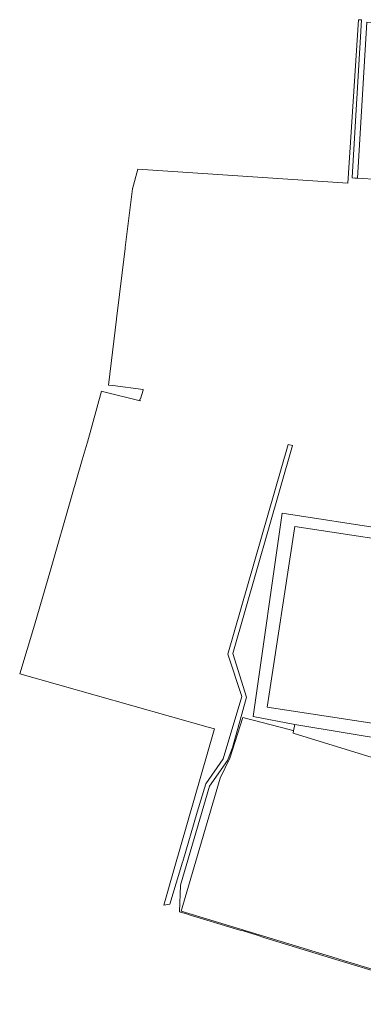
# Model space of a CAD drawing. Header units: metres. Extents: x 152610 to 160096, y 456114 to 462495.
# Tile 196 of 256: x 156686 to 156807, y 459984 to 460330. Entities that reach past the tile are written whole.
import ezdxf

# ---------------------------------------------------------------- set-up
doc = ezdxf.new("R2010")
doc.units = ezdxf.units.M
doc.header["$LTSCALE"] = 0.5
for name, color, linetype, lineweight in [('B-PV-GR-BEPLANTING_CULTUUR_BOSPLANTSOEN-GV', 251, 'CONTINUOUS', 18), ('B-PV-IE-TERREINAFSCHEIDING_KUNSTMATIG_HEKWERK-G', 251, 'IE-TERREINAFSCHEIDING_KUNSTMATIG-SO', 18), ('B-PV-OG-TERREIN_BEGROEID-GV', 251, 'CONTINUOUS', 18)]:
    doc.layers.add(name, color=color, linetype=linetype, lineweight=lineweight)
doc.linetypes.add('IE-TERREINAFSCHEIDING_KUNSTMATIG-SO', pattern='A,4,[82,NLCS.SHX,S=0.75,R=90,X=0,Y=0],4,-2', length=10)

msp = doc.modelspace()

# ---------------------------------------------------------------- linework, layer by layer
at = {"layer": 'B-PV-GR-BEPLANTING_CULTUUR_BOSPLANTSOEN-GV', "flags": 128}
msp.add_lwpolyline([(156868.295, 460068.433), (156782.601, 460082.576), (156782.176, 460080.379), (156782.004, 460079.493), (156865.09, 460053.953)], close=True, dxfattribs=at)
at = {"layer": 'B-PV-IE-TERREINAFSCHEIDING_KUNSTMATIG_HEKWERK-G', "flags": 128}
msp.add_lwpolyline([(156848.931, 460271.801), (156819.603, 460273.715), (156819.415, 460273.728), (156804.671, 460274.665), (156807.92, 460329.567), (156822.525, 460328.632), (156852.172, 460326.791), (156851.977, 460323.427), (156848.931, 460271.801), (156848.924, 460271.678), (156848.319, 460264.38), (156848.049, 460261.12), (156861.763, 460259.512), (156861.468, 460257.409), (156881.137, 460254.903), (156905.552, 460252.562)], dxfattribs=at)
at = {"layer": 'B-PV-OG-TERREIN_BEGROEID-GV', "flags": 128}
for points in [[(156819.415, 460273.728), (156804.671, 460274.665), (156804.297, 460274.689), (156803.773, 460274.722), (156802.8, 460274.784), (156802.804, 460274.863), (156806.068, 460330.35), (156805.057, 460330.407), (156801.284, 460272.929), (156727.38, 460277.875), (156725.575, 460270.88), (156722.982, 460250.253), (156722.97, 460250.14), (156722.953, 460250), (156719.97, 460225.19), (156719.963, 460225.133), (156717.14, 460201.95), (156718.666, 460201.747), (156729.334, 460200.325), (156729.296, 460200.188), (156728.434, 460197.074), (156728.43, 460197.075), (156728.426, 460197.076), (156728.421, 460197.078), (156728.417, 460197.079), (156728.413, 460197.08), (156728.409, 460197.081), (156728.404, 460197.081), (156728.4, 460197.082), (156728.396, 460197.083), (156728.391, 460197.083), (156728.387, 460197.084), (156728.383, 460197.084), (156728.378, 460197.085), (156728.374, 460197.085), (156728.369, 460197.085), (156728.365, 460197.085), (156728.361, 460197.085), (156728.356, 460197.085), (156728.352, 460197.085), (156728.348, 460197.085), (156728.343, 460197.085), (156728.339, 460197.085), (156728.334, 460197.084), (156728.33, 460197.084), (156728.326, 460197.083), (156728.321, 460197.083), (156728.317, 460197.082), (156728.313, 460197.081), (156728.308, 460197.08), (156728.304, 460197.079), (156728.3, 460197.078), (156728.296, 460197.077), (156728.291, 460197.076), (156728.287, 460197.075), (156728.283, 460197.073), (156728.279, 460197.072), (156728.275, 460197.071), (156728.271, 460197.069), (156728.266, 460197.068), (156728.262, 460197.066), (156728.258, 460197.064), (156728.254, 460197.062), (156728.25, 460197.06), (156728.247, 460197.059), (156728.243, 460197.057), (156728.239, 460197.054), (156728.235, 460197.052), (156728.231, 460197.05), (156728.227, 460197.048), (156728.224, 460197.045), (156728.22, 460197.043), (156728.216, 460197.041), (156728.213, 460197.038), (156728.209, 460197.036), (156728.206, 460197.033), (156728.202, 460197.03), (156728.199, 460197.027), (156728.196, 460197.025), (156728.192, 460197.022), (156728.189, 460197.019), (156728.186, 460197.016), (156728.183, 460197.013), (156728.18, 460197.01), (156728.177, 460197.006), (156728.174, 460197.003), (156728.171, 460197), (156728.168, 460196.997), (156728.165, 460196.993), (156728.162, 460196.99), (156728.16, 460196.986), (156728.157, 460196.983), (156728.155, 460196.979), (156728.152, 460196.975), (156728.15, 460196.972), (156728.147, 460196.968), (156728.145, 460196.964), (156728.143, 460196.961), (156728.141, 460196.957), (156728.139, 460196.953), (156728.136, 460196.949), (156728.135, 460196.945), (156728.133, 460196.941), (156728.131, 460196.937), (156728.129, 460196.933), (156728.127, 460196.929), (156728.126, 460196.925), (156728.124, 460196.921), (156728.123, 460196.917), (156728.121, 460196.913), (156728.12, 460196.909), (156728.119, 460196.904), (156728.118, 460196.9), (156728.117, 460196.896), (156728.115, 460196.891), (156728.115, 460196.887), (156728.114, 460196.883), (156728.113, 460196.879), (156728.112, 460196.874), (156728.111, 460196.87), (156728.111, 460196.866), (156728.11, 460196.861), (156728.11, 460196.857), (156728.11, 460196.853), (156728.109, 460196.848), (156728.109, 460196.844), (156728.109, 460196.839), (156728.109, 460196.835), (156728.109, 460196.831), (156728.109, 460196.826), (156728.109, 460196.822), (156728.11, 460196.817), (156728.11, 460196.813), (156728.11, 460196.809), (156728.111, 460196.804), (156728.111, 460196.8), (156728.112, 460196.796), (156728.113, 460196.791), (156728.114, 460196.787), (156728.115, 460196.783), (156728.115, 460196.778), (156728.117, 460196.774), (156728.118, 460196.77), (156728.119, 460196.766), (156728.12, 460196.762), (156728.121, 460196.757), (156728.123, 460196.753), (156728.124, 460196.749), (156728.126, 460196.745), (156728.127, 460196.741), (156728.129, 460196.737), (156728.131, 460196.733), (156728.133, 460196.729), (156728.135, 460196.725), (156728.137, 460196.721), (156728.139, 460196.717), (156728.141, 460196.713), (156728.143, 460196.709), (156728.145, 460196.706), (156728.147, 460196.702), (156728.15, 460196.698), (156728.152, 460196.695), (156728.155, 460196.691), (156728.157, 460196.688), (156728.16, 460196.684), (156728.163, 460196.681), (156728.165, 460196.677), (156728.168, 460196.674), (156728.171, 460196.67), (156728.174, 460196.667), (156728.177, 460196.664), (156728.18, 460196.661), (156728.183, 460196.658), (156728.186, 460196.655), (156728.189, 460196.652), (156728.192, 460196.649), (156728.196, 460196.646), (156728.199, 460196.643), (156728.203, 460196.64), (156728.206, 460196.637), (156728.209, 460196.635), (156728.213, 460196.632), (156728.216, 460196.63), (156728.22, 460196.627), (156728.224, 460196.625), (156728.227, 460196.622), (156728.231, 460196.62), (156728.235, 460196.618), (156728.239, 460196.616), (156728.243, 460196.614), (156728.247, 460196.612), (156728.251, 460196.61), (156728.255, 460196.608), (156728.259, 460196.606), (156728.263, 460196.604), (156728.267, 460196.603), (156728.271, 460196.601), (156728.275, 460196.6), (156728.279, 460196.598), (156728.283, 460196.597), (156728.287, 460196.595), (156728.292, 460196.594), (156728.296, 460196.593), (156728.3, 460196.592), (156728.238, 460196.367), (156715.007, 460199.671), (156714.65, 460199.76), (156709.7, 460181.9), (156709.582, 460181.488), (156707.915, 460175.7), (156704.15, 460162.62), (156696.69, 460136.81), (156691.09, 460117.54), (156685.9, 460100.404), (156752.122, 460081.663), (156754.38, 460081.025), (156754.285, 460080.675), (156740.241, 460031.882), (156736.604, 460019.056), (156738.727, 460019.428), (156743.135, 460034.227), (156743.227, 460034.421), (156748.268, 460051.803), (156751.402, 460061.776), (156757.491, 460070.473), (156764.01, 460092.403), (156759.121, 460107.311), (156780.257, 460180.995), (156781.777, 460180.689), (156760.784, 460107.541), (156765.656, 460092.241), (156764.031, 460086.23), (156760.973, 460075.271), (156760.874, 460075.003), (156760.815, 460074.775), (156759.017, 460069.95), (156752.645, 460060.895), (156742.482, 460026.059), (156742.087, 460016.74), (156744.1, 460016.128), (156744.543, 460015.996), (156745.126, 460015.816), (156763.255, 460010.321), (156763.995, 460010.124), (156764.434, 460010.005), (156769.421, 460008.492), (156772.138, 460007.613), (156797.085, 460000), (156843.492, 459985.838)], [(156842.515, 459986.637), (156798.603, 460000), (156797.578, 460000.312), (156742.68, 460016.914), (156756.417, 460063.769), (156759.824, 460070.685), (156764.3, 460085.07), (156781.127, 460080.654), (156782.176, 460080.379), (156782.601, 460082.576), (156768.037, 460085.394), (156778.221, 460156.917), (156887.582, 460139.962)]]:
    msp.add_lwpolyline(points, dxfattribs=at)
for points in [[(156887.582, 460139.962), (156778.221, 460156.917), (156768.037, 460085.394), (156782.601, 460082.576), (156868.295, 460068.433), (156865.09, 460053.953), (156868.7, 460052.843), (156870.51, 460056.43), (156872.216, 460061.952), (156872.533, 460068.461), (156877.109, 460068.441), (156884.953, 460117.653)], [(156772.956, 460088.727), (156782.685, 460152.145), (156881.35, 460137.164), (156871.901, 460073.593)], [(156881.35, 460137.164), (156782.685, 460152.145), (156772.956, 460088.727), (156871.901, 460073.593)], [(156781.127, 460080.654), (156764.3, 460085.07), (156759.824, 460070.685), (156756.417, 460063.769), (156742.68, 460016.914), (156797.578, 460000.312), (156798.603, 460000), (156842.515, 459986.637), (156847.443, 459984.195), (156848.056, 459985.701), (156852.496, 460000), (156853.945, 460004.666), (156861.475, 460028.918), (156865.701, 460042.527), (156867.921, 460051.301), (156868.7, 460052.843), (156865.09, 460053.953), (156782.004, 460079.493), (156782.176, 460080.379)]]:
    msp.add_lwpolyline(points, close=True, dxfattribs=at)

doc.saveas('drawing.dxf')
